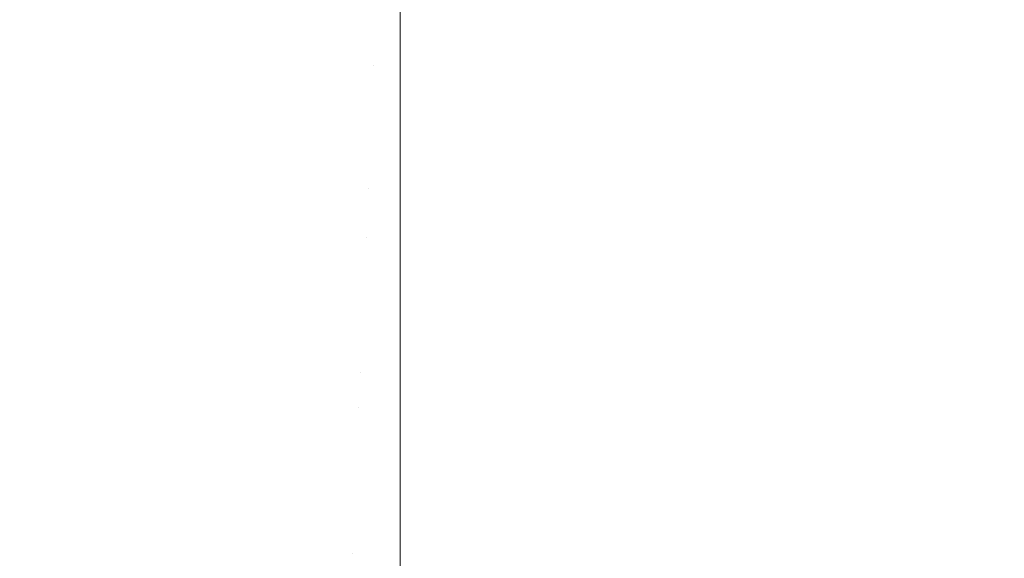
# Model space of a CAD drawing. Header units: centimetres. Extents: x -25.9 to 27.4, y -21.7 to -19.9.
# Tile 14 of 202: x -25.7962 to -25.7736, y -21.5853 to -21.5729. Entities that reach past the tile are written whole.
import ezdxf

# ---------------------------------------------------------------- set-up
doc = ezdxf.new("R2010")
doc.units = ezdxf.units.CM
doc.header["$LTSCALE"] = 2.54
doc.layers.add('Lucido design-1', color=7, linetype='Continuous')

# ---------------------------------------------------------------- blocks, each defined once
blk = doc.blocks.new('Gruppo-5-1')
at = {"color": 7, "linetype": 'Continuous', "lineweight": 9}
for points, invisible_edges in [([(-25.792808, -21.57286, 875.622357), (-25.793364, -21.572615, 875.622357), (-25.791684, -21.569013, 875.621879), (-25.791287, -21.569188, 875.621879)], 15), ([(-25.792242, -21.57308, 875.622357), (-25.792808, -21.57286, 875.622357), (-25.791287, -21.569188, 875.621879), (-25.790883, -21.569345, 875.621879)], 15), ([(-25.791667, -21.573275, 875.622357), (-25.792242, -21.57308, 875.622357), (-25.790883, -21.569345, 875.621879), (-25.790472, -21.569485, 875.621879)], 15), ([(-25.791084, -21.573445, 875.622357), (-25.791667, -21.573275, 875.622357), (-25.790472, -21.569485, 875.621879), (-25.790055, -21.569606, 875.621879)], 15), ([(-25.795096, -21.569924, 876.420598), (-25.795522, -21.569582, 876.420598), (-25.798259, -21.572845, 876.419968), (-25.797689, -21.573303, 876.419968)], 15), ([(-25.790494, -21.573589, 875.622357), (-25.791084, -21.573445, 875.622357), (-25.790055, -21.569606, 875.621879), (-25.789634, -21.569709, 875.621879)], 15), ([(-25.789898, -21.573708, 875.622357), (-25.790494, -21.573589, 875.622357), (-25.789634, -21.569709, 875.621879), (-25.789208, -21.569794, 875.621879)], 15), ([(-25.794656, -21.570247, 876.420598), (-25.795096, -21.569924, 876.420598), (-25.797689, -21.573303, 876.419968), (-25.797099, -21.573736, 876.419968)], 15), ([(-25.789298, -21.5738, 875.622357), (-25.789898, -21.573708, 875.622357), (-25.789208, -21.569794, 875.621879), (-25.788779, -21.56986, 875.621879)], 15), ([(-25.788694, -21.573866, 875.622357), (-25.789298, -21.5738, 875.622357), (-25.788779, -21.56986, 875.621879), (-25.788348, -21.569907, 875.621879)], 15), ([(-25.788088, -21.573906, 875.622357), (-25.788694, -21.573866, 875.622357), (-25.788348, -21.569907, 875.621879), (-25.787915, -21.569936, 875.621879)], 15), ([(-25.788088, -21.573906, 875.622357), (-25.787915, -21.569936, 875.621879), (-25.787481, -21.569945, 875.621879), (-25.787481, -21.573051, 875.622253)], 11), ([(27.312519, -21.569945, 875.621879), (27.312519, -21.573051, 875.622253), (-25.787481, -21.573051, 875.622253), (-25.787481, -21.569945, 875.621879)], 10), ([(-25.794202, -21.57055, 876.420598), (-25.794656, -21.570247, 876.420598), (-25.797099, -21.573736, 876.419968), (-25.796491, -21.574142, 876.419968)], 15), ([(-25.793736, -21.570833, 876.420598), (-25.794202, -21.57055, 876.420598), (-25.796491, -21.574142, 876.419968), (-25.795865, -21.574521, 876.419968)], 15), ([(-25.798364, -21.574182, 875.622994), (-25.798972, -21.573694, 875.622994), (-25.796428, -21.570663, 875.622357), (-25.795955, -21.571043, 875.622357)], 15), ([(-25.793257, -21.571096, 876.420598), (-25.793736, -21.570833, 876.420598), (-25.795865, -21.574521, 876.419968), (-25.795224, -21.574873, 876.419968)], 15), ([(-25.797735, -21.574644, 875.622994), (-25.798364, -21.574182, 875.622994), (-25.795955, -21.571043, 875.622357), (-25.795465, -21.571402, 875.622357)], 15), ([(-25.792768, -21.571337, 876.420598), (-25.793257, -21.571096, 876.420598), (-25.795224, -21.574873, 876.419968), (-25.794568, -21.575197, 876.419968)], 15), ([(-25.797086, -21.575077, 875.622994), (-25.797735, -21.574644, 875.622994), (-25.795465, -21.571402, 875.622357), (-25.79496, -21.571739, 875.622357)], 15), ([(-25.792268, -21.571557, 876.420598), (-25.792768, -21.571337, 876.420598), (-25.794568, -21.575197, 876.419968), (-25.793898, -21.575492, 876.419968)], 15), ([(-25.796419, -21.575482, 875.622994), (-25.797086, -21.575077, 875.622994), (-25.79496, -21.571739, 875.622357), (-25.794441, -21.572054, 875.622357)], 15), ([(-25.79176, -21.571755, 876.420598), (-25.792268, -21.571557, 876.420598), (-25.793898, -21.575492, 876.419968), (-25.793216, -21.575757, 876.419968)], 15), ([(-25.791243, -21.57193, 876.420598), (-25.79176, -21.571755, 876.420598), (-25.793216, -21.575757, 876.419968), (-25.792523, -21.575992, 876.419968)], 15), ([(-25.790719, -21.572083, 876.420598), (-25.791243, -21.57193, 876.420598), (-25.792523, -21.575992, 876.419968), (-25.791821, -21.576197, 876.419968)], 15), ([(-25.795736, -21.575857, 875.622994), (-25.796419, -21.575482, 875.622994), (-25.794441, -21.572054, 875.622357), (-25.793908, -21.572347, 875.622357)], 15), ([(-25.790189, -21.572212, 876.420598), (-25.790719, -21.572083, 876.420598), (-25.791821, -21.576197, 876.419968), (-25.79111, -21.576371, 876.419968)], 15), ([(-25.789653, -21.572319, 876.420598), (-25.790189, -21.572212, 876.420598), (-25.79111, -21.576371, 876.419968), (-25.790393, -21.576513, 876.419968)], 15), ([(-25.795036, -21.576202, 875.622994), (-25.795736, -21.575857, 875.622994), (-25.793908, -21.572347, 875.622357), (-25.793364, -21.572615, 875.622357)], 15), ([(-25.789114, -21.572402, 876.420598), (-25.789653, -21.572319, 876.420598), (-25.790393, -21.576513, 876.419968), (-25.78967, -21.576625, 876.419968)], 15), ([(-25.788571, -21.572461, 876.420598), (-25.789114, -21.572402, 876.420598), (-25.78967, -21.576625, 876.419968), (-25.788943, -21.576704, 876.419968)], 15), ([(-25.794322, -21.576516, 875.622994), (-25.795036, -21.576202, 875.622994), (-25.793364, -21.572615, 875.622357), (-25.792808, -21.57286, 875.622357)], 15), ([(-25.788027, -21.572497, 876.420598), (-25.788571, -21.572461, 876.420598), (-25.788943, -21.576704, 876.419968), (-25.788213, -21.576752, 876.419968)], 15), ([(-25.788027, -21.572497, 876.420598), (-25.788213, -21.576752, 876.419968), (-25.787481, -21.576768, 876.419968), (-25.787481, -21.572701, 876.42057)], 11), ([(-25.793595, -21.576798, 875.622994), (-25.794322, -21.576516, 875.622994), (-25.792808, -21.57286, 875.622357), (-25.792242, -21.57308, 875.622357)], 15), ([(27.312519, -21.576768, 876.419968), (27.312519, -21.572701, 876.42057), (-25.787481, -21.572701, 876.42057), (-25.787481, -21.576768, 876.419968)], 10), ([(-25.792857, -21.577049, 875.622994), (-25.793595, -21.576798, 875.622994), (-25.792242, -21.57308, 875.622357), (-25.791667, -21.573275, 875.622357)], 15), ([(-25.787481, -21.573051, 875.622253), (-25.787481, -21.573919, 875.622357), (-25.788088, -21.573906, 875.622357)], 10), ([(-25.787481, -21.573919, 875.622357), (-25.787481, -21.573051, 875.622253), (27.312519, -21.573051, 875.622253), (27.312519, -21.573919, 875.622357)], 10), ([(-25.792108, -21.577267, 875.622994), (-25.792857, -21.577049, 875.622994), (-25.791667, -21.573275, 875.622357), (-25.791084, -21.573445, 875.622357)], 15), ([(-25.79135, -21.577453, 875.622994), (-25.792108, -21.577267, 875.622994), (-25.791084, -21.573445, 875.622357), (-25.790494, -21.573589, 875.622357)], 15), ([(-25.790585, -21.577605, 875.622994), (-25.79135, -21.577453, 875.622994), (-25.790494, -21.573589, 875.622357), (-25.789898, -21.573708, 875.622357)], 15), ([(-25.789815, -21.577724, 875.622994), (-25.790585, -21.577605, 875.622994), (-25.789898, -21.573708, 875.622357), (-25.789298, -21.5738, 875.622357)], 15), ([(-25.789039, -21.577808, 875.622994), (-25.789815, -21.577724, 875.622994), (-25.789298, -21.5738, 875.622357), (-25.788694, -21.573866, 875.622357)], 15), ([(-25.788261, -21.577859, 875.622994), (-25.789039, -21.577808, 875.622994), (-25.788694, -21.573866, 875.622357), (-25.788088, -21.573906, 875.622357)], 15), ([(-25.788261, -21.577859, 875.622994), (-25.788088, -21.573906, 875.622357), (-25.787481, -21.573919, 875.622357), (-25.787481, -21.577363, 875.622912)], 11), ([(27.312519, -21.573919, 875.622357), (27.312519, -21.577363, 875.622912), (-25.787481, -21.577363, 875.622912), (-25.787481, -21.573919, 875.622357)], 10), ([(-25.795865, -21.574521, 876.419968), (-25.796491, -21.574142, 876.419968), (-25.798758, -21.577702, 876.419156), (-25.797976, -21.578177, 876.419156)], 15), ([(-25.795224, -21.574873, 876.419968), (-25.795865, -21.574521, 876.419968), (-25.797976, -21.578177, 876.419156), (-25.797173, -21.578617, 876.419156)], 15), ([(-25.794568, -21.575197, 876.419968), (-25.795224, -21.574873, 876.419968), (-25.797173, -21.578617, 876.419156), (-25.796351, -21.579022, 876.419156)], 15), ([(-25.793898, -21.575492, 876.419968), (-25.794568, -21.575197, 876.419968), (-25.796351, -21.579022, 876.419156), (-25.795513, -21.579391, 876.419156)], 15), ([(-25.797552, -21.579346, 875.623791), (-25.798386, -21.578888, 875.623791), (-25.796419, -21.575482, 875.622994), (-25.795736, -21.575857, 875.622994)], 15), ([(-25.793216, -21.575757, 876.419968), (-25.793898, -21.575492, 876.419968), (-25.795513, -21.579391, 876.419156), (-25.79466, -21.579723, 876.419156)], 15), ([(-25.792523, -21.575992, 876.419968), (-25.793216, -21.575757, 876.419968), (-25.79466, -21.579723, 876.419156), (-25.793793, -21.580017, 876.419156)], 15), ([(-25.796699, -21.579767, 875.623791), (-25.797552, -21.579346, 875.623791), (-25.795736, -21.575857, 875.622994), (-25.795036, -21.576202, 875.622994)], 15), ([(-25.791821, -21.576197, 876.419968), (-25.792523, -21.575992, 876.419968), (-25.793793, -21.580017, 876.419156), (-25.792914, -21.580274, 876.419156)], 15), ([(-25.795828, -21.58015, 875.623791), (-25.796699, -21.579767, 875.623791), (-25.795036, -21.576202, 875.622994), (-25.794322, -21.576516, 875.622994)], 15), ([(-25.79111, -21.576371, 876.419968), (-25.791821, -21.576197, 876.419968), (-25.792914, -21.580274, 876.419156), (-25.792024, -21.580491, 876.419156)], 15), ([(-25.794941, -21.580495, 875.623791), (-25.795828, -21.58015, 875.623791), (-25.794322, -21.576516, 875.622994), (-25.793595, -21.576798, 875.622994)], 15), ([(-25.790393, -21.576513, 876.419968), (-25.79111, -21.576371, 876.419968), (-25.792024, -21.580491, 876.419156), (-25.791126, -21.58067, 876.419156)], 15), ([(-25.78967, -21.576625, 876.419968), (-25.790393, -21.576513, 876.419968), (-25.791126, -21.58067, 876.419156), (-25.790221, -21.580809, 876.419156)], 15), ([(-25.788943, -21.576704, 876.419968), (-25.78967, -21.576625, 876.419968), (-25.790221, -21.580809, 876.419156), (-25.78931, -21.580909, 876.419156)], 15), ([(-25.788213, -21.576752, 876.419968), (-25.788943, -21.576704, 876.419968), (-25.78931, -21.580909, 876.419156), (-25.788397, -21.580969, 876.419156)], 15), ([(-25.79404, -21.580801, 875.623791), (-25.794941, -21.580495, 875.623791), (-25.793595, -21.576798, 875.622994), (-25.792857, -21.577049, 875.622994)], 15), ([(-25.788213, -21.576752, 876.419968), (-25.788397, -21.580969, 876.419156), (-25.787481, -21.580989, 876.419156), (-25.787481, -21.5769, 876.419942)], 11), ([(-25.787481, -21.5769, 876.419942), (-25.787481, -21.576768, 876.419968), (-25.788213, -21.576752, 876.419968)], 10), ([(-25.787481, -21.576768, 876.419968), (-25.787481, -21.5769, 876.419942), (27.312519, -21.5769, 876.419942), (27.312519, -21.576768, 876.419968)], 10), ([(27.312519, -21.580989, 876.419156), (27.312519, -21.5769, 876.419942), (-25.787481, -21.5769, 876.419942), (-25.787481, -21.580989, 876.419156)], 10), ([(-25.793126, -21.581067, 875.623791), (-25.79404, -21.580801, 875.623791), (-25.792857, -21.577049, 875.622994), (-25.792108, -21.577267, 875.622994)], 15), ([(-25.792202, -21.581293, 875.623791), (-25.793126, -21.581067, 875.623791), (-25.792108, -21.577267, 875.622994), (-25.79135, -21.577453, 875.622994)], 15), ([(-25.787481, -21.577363, 875.622912), (-25.787481, -21.577877, 875.622994), (-25.788261, -21.577859, 875.622994)], 10), ([(-25.787481, -21.577877, 875.622994), (-25.787481, -21.577363, 875.622912), (27.312519, -21.577363, 875.622912), (27.312519, -21.577877, 875.622994)], 10), ([(-25.791268, -21.581479, 875.623791), (-25.792202, -21.581293, 875.623791), (-25.79135, -21.577453, 875.622994), (-25.790585, -21.577605, 875.622994)], 15), ([(-25.790328, -21.581623, 875.623791), (-25.791268, -21.581479, 875.623791), (-25.790585, -21.577605, 875.622994), (-25.789815, -21.577724, 875.622994)], 15), ([(-25.789382, -21.581727, 875.623791), (-25.790328, -21.581623, 875.623791), (-25.789815, -21.577724, 875.622994), (-25.789039, -21.577808, 875.622994)], 15), ([(-25.788433, -21.581789, 875.623791), (-25.789382, -21.581727, 875.623791), (-25.789039, -21.577808, 875.622994), (-25.788261, -21.577859, 875.622994)], 15), ([(-25.788433, -21.581789, 875.623791), (-25.788261, -21.577859, 875.622994), (-25.787481, -21.577877, 875.622994), (-25.787481, -21.581643, 875.623757)], 11), ([(27.312519, -21.577877, 875.622994), (27.312519, -21.581643, 875.623757), (-25.787481, -21.581643, 875.623757), (-25.787481, -21.577877, 875.622994)], 10), ([(-25.795513, -21.579391, 876.419156), (-25.796351, -21.579022, 876.419156), (-25.798116, -21.582806, 876.418166), (-25.797111, -21.583249, 876.418166)], 15), ([(-25.79466, -21.579723, 876.419156), (-25.795513, -21.579391, 876.419156), (-25.797111, -21.583249, 876.418166), (-25.796088, -21.583647, 876.418166)], 15), ([(-25.797321, -21.583756, 875.624746), (-25.798348, -21.583304, 875.624746), (-25.796699, -21.579767, 875.623791), (-25.795828, -21.58015, 875.623791)], 15), ([(-25.793793, -21.580017, 876.419156), (-25.79466, -21.579723, 876.419156), (-25.796088, -21.583647, 876.418166), (-25.795048, -21.583999, 876.418166)], 15), ([(-25.796276, -21.584163, 875.624746), (-25.797321, -21.583756, 875.624746), (-25.795828, -21.58015, 875.623791), (-25.794941, -21.580495, 875.623791)], 15), ([(-25.792914, -21.580274, 876.419156), (-25.793793, -21.580017, 876.419156), (-25.795048, -21.583999, 876.418166), (-25.793994, -21.584307, 876.418166)], 15), ([(-25.792024, -21.580491, 876.419156), (-25.792914, -21.580274, 876.419156), (-25.793994, -21.584307, 876.418166), (-25.792928, -21.584568, 876.418166)], 15), ([(-25.795213, -21.584523, 875.624746), (-25.796276, -21.584163, 875.624746), (-25.794941, -21.580495, 875.623791), (-25.79404, -21.580801, 875.623791)], 15), ([(-25.791126, -21.58067, 876.419156), (-25.792024, -21.580491, 876.419156), (-25.792928, -21.584568, 876.418166), (-25.791851, -21.584782, 876.418166)], 15), ([(-25.794136, -21.584837, 875.624746), (-25.795213, -21.584523, 875.624746), (-25.79404, -21.580801, 875.623791), (-25.793126, -21.581067, 875.623791)], 15), ([(-25.790221, -21.580809, 876.419156), (-25.791126, -21.58067, 876.419156), (-25.791851, -21.584782, 876.418166), (-25.790766, -21.584949, 876.418166)], 15), ([(-25.78931, -21.580909, 876.419156), (-25.790221, -21.580809, 876.419156), (-25.790766, -21.584949, 876.418166), (-25.789674, -21.585068, 876.418166)], 15), ([(-25.788397, -21.580969, 876.419156), (-25.78931, -21.580909, 876.419156), (-25.789674, -21.585068, 876.418166), (-25.788579, -21.58514, 876.418166)], 15), ([(-25.788397, -21.580969, 876.419156), (-25.788579, -21.58514, 876.418166), (-25.787481, -21.585164, 876.418166), (-25.787481, -21.581068, 876.419137)], 11), ([(-25.787481, -21.581068, 876.419137), (-25.787481, -21.580989, 876.419156), (-25.788397, -21.580969, 876.419156)], 10), ([(-25.787481, -21.580989, 876.419156), (-25.787481, -21.581068, 876.419137), (27.312519, -21.581068, 876.419137), (27.312519, -21.580989, 876.419156)], 10), ([(-25.793047, -21.585104, 875.624746), (-25.794136, -21.584837, 875.624746), (-25.793126, -21.581067, 875.623791), (-25.792202, -21.581293, 875.623791)], 15), ([(27.312519, -21.585164, 876.418166), (27.312519, -21.581068, 876.419137), (-25.787481, -21.581068, 876.419137), (-25.787481, -21.585164, 876.418166)], 10), ([(-25.791946, -21.585323, 875.624746), (-25.793047, -21.585104, 875.624746), (-25.792202, -21.581293, 875.623791), (-25.791268, -21.581479, 875.623791)], 15), ([(-25.790837, -21.585493, 875.624746), (-25.791946, -21.585323, 875.624746), (-25.791268, -21.581479, 875.623791), (-25.790328, -21.581623, 875.623791)], 15), ([(-25.789722, -21.585616, 875.624746), (-25.790837, -21.585493, 875.624746), (-25.790328, -21.581623, 875.623791), (-25.789382, -21.581727, 875.623791)], 15), ([(-25.788603, -21.585689, 875.624746), (-25.789722, -21.585616, 875.624746), (-25.789382, -21.581727, 875.623791), (-25.788433, -21.581789, 875.623791)], 15), ([(-25.787481, -21.581643, 875.623757), (-25.787481, -21.58181, 875.623791), (-25.788433, -21.581789, 875.623791)], 10), ([(-25.787481, -21.58181, 875.623791), (-25.787481, -21.581643, 875.623757), (27.312519, -21.581643, 875.623757), (27.312519, -21.58181, 875.623791)], 10), ([(-25.787481, -21.585713, 875.624746), (-25.788603, -21.585689, 875.624746), (-25.788433, -21.581789, 875.623791), (-25.787481, -21.58181, 875.623791)], 7), ([(-25.787481, -21.585713, 875.624746), (-25.787481, -21.58181, 875.623791), (27.312519, -21.58181, 875.623791), (27.312519, -21.585713, 875.624746)], 10), ([(-25.796088, -21.583647, 876.418166), (-25.797111, -21.583249, 876.418166), (-25.798689, -21.587057, 876.416999), (-25.797498, -21.587521, 876.416999)], 15), ([(-25.795048, -21.583999, 876.418166), (-25.796088, -21.583647, 876.418166), (-25.797498, -21.587521, 876.416999), (-25.796288, -21.587931, 876.416999)], 15), ([(-25.793994, -21.584307, 876.418166), (-25.795048, -21.583999, 876.418166), (-25.796288, -21.587931, 876.416999), (-25.795061, -21.588289, 876.416999)], 15), ([(-25.796376, -21.588211, 875.625858), (-25.797598, -21.587796, 875.625858), (-25.796276, -21.584163, 875.624746), (-25.795213, -21.584523, 875.624746)], 15), ([(-25.792928, -21.584568, 876.418166), (-25.793994, -21.584307, 876.418166), (-25.795061, -21.588289, 876.416999), (-25.79382, -21.588593, 876.416999)], 15), ([(-25.795137, -21.588572, 875.625858), (-25.796376, -21.588211, 875.625858), (-25.795213, -21.584523, 875.624746), (-25.794136, -21.584837, 875.624746)], 15), ([(-25.791851, -21.584782, 876.418166), (-25.792928, -21.584568, 876.418166), (-25.79382, -21.588593, 876.416999), (-25.792567, -21.588842, 876.416999)], 15), ([(-25.793883, -21.588879, 875.625858), (-25.795137, -21.588572, 875.625858), (-25.794136, -21.584837, 875.624746), (-25.793047, -21.585104, 875.624746)], 15), ([(-25.790766, -21.584949, 876.418166), (-25.791851, -21.584782, 876.418166), (-25.792567, -21.588842, 876.416999), (-25.791304, -21.589036, 876.416999)], 15), ([(-25.792618, -21.589131, 875.625858), (-25.793883, -21.588879, 875.625858), (-25.793047, -21.585104, 875.624746), (-25.791946, -21.585323, 875.624746)], 15), ([(-25.789674, -21.585068, 876.418166), (-25.790766, -21.584949, 876.418166), (-25.791304, -21.589036, 876.416999), (-25.790034, -21.589175, 876.416999)], 15), ([(-25.788579, -21.58514, 876.418166), (-25.789674, -21.585068, 876.418166), (-25.790034, -21.589175, 876.416999), (-25.788759, -21.589259, 876.416999)], 15), ([(-25.788579, -21.58514, 876.418166), (-25.788759, -21.589259, 876.416999), (-25.787481, -21.589287, 876.416999), (-25.787481, -21.585198, 876.418156)], 11), ([(-25.787481, -21.585198, 876.418156), (-25.787481, -21.585164, 876.418166), (-25.788579, -21.58514, 876.418166)], 10), ([(-25.787481, -21.585164, 876.418166), (-25.787481, -21.585198, 876.418156), (27.312519, -21.585198, 876.418156), (27.312519, -21.585164, 876.418166)], 10), ([(-25.787481, -21.589282, 876.417), (27.312519, -21.589282, 876.417), (27.312519, -21.585198, 876.418156), (-25.787481, -21.585198, 876.418156)], 5)]:
    blk.add_3dface(points, dxfattribs=dict(at, invisible_edges=invisible_edges))

msp = doc.modelspace()

# ---------------------------------------------------------------- block references
at = {"layer": 'Lucido design-1', "color": 7}
msp.add_blockref('Gruppo-5-1', (0, 0), dxfattribs=at)

doc.saveas('drawing.dxf')
